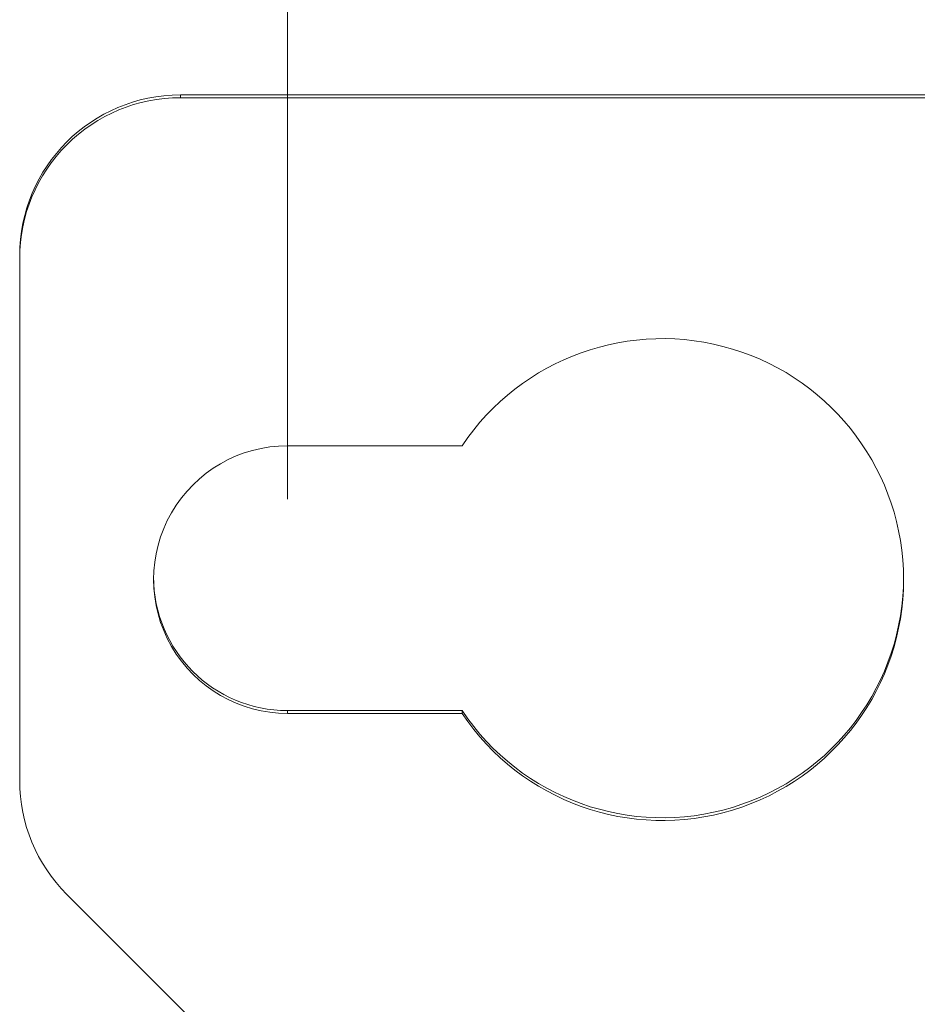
# Model space of a CAD drawing. Header units: millimetres. Extents: x 990 to 1809, y 0 to 562.
# Tile 182 of 256: x 1180 to 1197, y 489 to 507. Entities that reach past the tile are written whole.
import ezdxf

# ---------------------------------------------------------------- set-up
doc = ezdxf.new("R2010")
doc.units = ezdxf.units.MM
doc.layers.get('Defpoints').update_dxf_attribs({"lineweight": 18})
doc.layers.add('1', color=7, linetype='Continuous', true_color=0xffffff)
doc.layers.add('7标注层', color=4, linetype='Continuous', lineweight=18)
doc.styles.add('3.0', font='txt', dxfattribs={"height": 7.5})
doc.dimstyles.new('ISO-3.0', dxfattribs={"dimtxt": 7.5, "dimasz": 7.5, "dimexe": 4.5, "dimexo": 1.5, "dimgap": 1.5, "dimtad": 1, "dimdsep": 46, "dimtxsty": '3.0', "dimcen": 7.5, "dimclrd": 256, "dimclre": 256, "dimclrt": 256, "dimadec": 1, "dimazin": 0, "dimtp": 2e-09, "dimtm": 1.1e-09, "dimtfac": 1, "dimtmove": 0, "dimatfit": 3, "dimfxl": 1, "dimtolj": 1, "dimlwd": -1, "dimlwe": -1, "dimarcsym": 0})

# ---------------------------------------------------------------- blocks, each defined once
blk = doc.blocks.new('*D57')
at = {"layer": '7标注层', "transparency": 16777216}
for p, q in [((1185.42, 498.431), (1185.42, 536.847)), ((1373.42, 498.431), (1373.42, 536.847)), ((1192.92, 532.347), (1365.92, 532.347))]:
    blk.add_line(p, q, dxfattribs=at)
for points in [[(1192.92, 533.597), (1192.92, 531.097), (1185.42, 532.347)], [(1365.92, 533.597), (1365.92, 531.097), (1373.42, 532.347)]]:
    blk.add_solid(points, dxfattribs=at)
at = {"layer": 'Defpoints', "color": 0, "transparency": 16777216}
for p in [(1373.42, 532.347), (1185.42, 496.931), (1373.42, 496.931)]:
    blk.add_point(p, dxfattribs=at)
at = {"layer": '7标注层', "transparency": 16777216, "insert": (1279.42, 537.597), "char_height": 7.5, "attachment_point": 5, "style": '3.0'}
blk.add_mtext('\\A1;188', dxfattribs=at)

msp = doc.modelspace()

# ---------------------------------------------------------------- linework, layer by layer
at = {"layer": '1', "color": 7, "linetype": 'Continuous', "lineweight": 18}
for p, q in [((1183.42, 505.98), (1183.42, 505.928)), ((1183.42, 505.98), (1384.42, 505.98)), ((1183.42, 505.928), (1384.42, 505.928)), ((1180.42, 502.929), (1180.42, 502.981)), ((1180.42, 493.175), (1180.42, 502.929)), ((1185.42, 499.43), (1188.679, 499.43)), ((1188.679, 494.484), (1185.42, 494.484)), ((1185.42, 494.484), (1185.42, 494.431)), ((1188.679, 494.431), (1185.42, 494.431)), ((1188.679, 494.484), (1188.679, 494.431)), ((1185.542, 486.813), (1181.299, 491.054))]:
    msp.add_line(p, q, dxfattribs=at)
for centre, major_axis, start_param, end_param in [((1183.42, 502.981), (-3, 0), 4.712389, 6.283185), ((1183.42, 502.929), (3, 0), 1.570796, 3.141593), ((1192.421, 496.931), (-4.5, 0), 0.589031, 5.694154), ((1185.42, 496.931), (-2.5, 0), 4.712389, 7.853982), ((1185.42, 496.983), (-2.5, 0), 0, 1.570796), ((1192.421, 496.983), (-4.5, 0), 0.589031, 3.141593), ((1183.42, 493.175), (3, 0), 3.141593, 3.926991)]:
    msp.add_ellipse(centre, major_axis=major_axis, ratio=0.999657, start_param=start_param, end_param=end_param, dxfattribs=at)

# ---------------------------------------------------------------- dimensions: what is measured, and where the dimension line sits
at = {"layer": '7标注层'}
dim = msp.add_linear_dim(base=(1373.42, 532.347), p1=(1185.42, 496.931), p2=(1373.42, 496.931), dimstyle='ISO-3.0', dxfattribs=at)
dim.commit()
dim.dimension.update_dxf_attribs({"geometry": '*D57', "text_midpoint": (1279.42, 537.597)})

doc.saveas('drawing.dxf')
